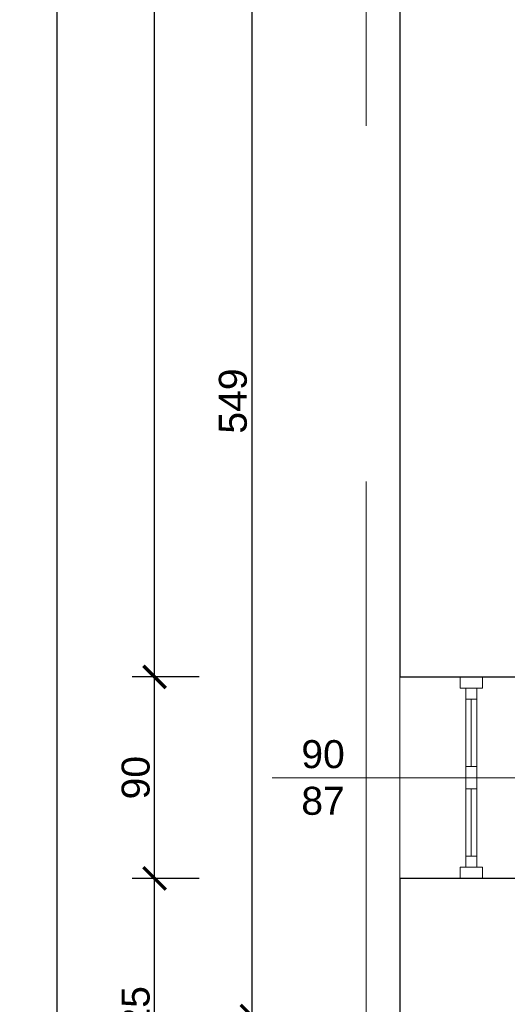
# Model space of a CAD drawing. Header units: millimetres. Extents: x 2709036 to 2756280, y 168165 to 192362.
# Tile 153 of 192: x 2723982 to 2724200, y 190770 to 191210. Entities that reach past the tile are written whole.
import ezdxf

# ---------------------------------------------------------------- set-up
doc = ezdxf.new("R2010")
doc.units = ezdxf.units.MM
doc.header["$MEASUREMENT"] = 0
doc.linetypes.add('HIDDEN2', pattern=[4.7625, 3.175, -1.5875])
for name, color, linetype, lineweight in [('__MAZ_OPIS_STOLARKA', 7, 'Continuous', 0), ('__MAZ_SCHODY', 7, 'Continuous', 0), ('__MAZ_STOLARKA OKIENNA', 7, 'Continuous', 9), ('__MAZ_WYMIARY', 7, 'Continuous', 9), ('__MAZ_ŚCIANY ISTNIEJĄCE', 7, 'Continuous', 30), ('A-Wall-Open', 8, 'Continuous', 15)]:
    doc.layers.add(name, color=color, linetype=linetype, lineweight=lineweight)
doc.styles.add('Arial', font='arial.ttf')
doc.styles.add('Dimensions', font='arial.ttf')
doc.styles.add('styl1', font='arial.ttf')
doc.dimstyles.new('100', dxfattribs={"dimtxt": 10, "dimasz": 10, "dimexe": 18, "dimexo": 15, "dimgap": 9, "dimtad": 1, "dimdec": 1, "dimrnd": 0.5, "dimdsep": 46, "dimtxsty": 'Dimensions', "dimblk": 'ARCHTICK', "dimcen": 9, "dimdle": 10, "dimadec": 1, "dimazin": 2, "dimtfac": 1, "dimtdec": 4, "dimtofl": 0, "dimtmove": 2, "dimatfit": 3, "dimfxl": 1, "dimtolj": 1, "dimtzin": 0, "dimarcsym": 0})

# ---------------------------------------------------------------- blocks, each defined once
blk = doc.blocks.new('_ArchTick')
at = {"color": 0, "linetype": 'ByBlock', "const_width": 0.15}
blk.add_lwpolyline([(-0.5, -0.5), (0.5, 0.5)], dxfattribs=at)
blk = doc.blocks.new('*D1264')
at = {"layer": '__MAZ_WYMIARY', "color": 0, "lineweight": -2}
for p, q in [((2723998.67, 192005.08), (2723998.67, 190691.08)), ((2724018.67, 191995.08), (2723988.67, 191995.08)), ((2724018.67, 190701.08), (2723988.67, 190701.08))]:
    blk.add_line(p, q, dxfattribs=at)
at = {"layer": 'Defpoints', "color": 0, "lineweight": 30}
for p in [(2724151.82, 191995.08), (2723998.67, 190701.08), (2724151.82, 190701.08)]:
    blk.add_point(p, dxfattribs=at)
at = {"layer": '__MAZ_WYMIARY', "color": 0, "lineweight": -2, "xscale": 10, "yscale": 10, "zscale": 10}
for p, rotation in [((2723998.67, 191995.08), 90), ((2723998.67, 190701.08), 270)]:
    blk.add_blockref('_ArchTick', p, dxfattribs=dict(at, rotation=rotation))
at = {"layer": '__MAZ_WYMIARY', "color": 0, "lineweight": 5, "insert": (2723990.29, 191348.08), "char_height": 12.5, "attachment_point": 5, "rotation": 90, "style": 'Arial'}
blk.add_mtext('\\A1;1294', dxfattribs=at)
blk = doc.blocks.new('*D1268')
at = {"layer": '__MAZ_WYMIARY', "color": 0, "lineweight": -2}
for p, q in [((2724085.75, 191324.08), (2724085.75, 190754.92)), ((2724105.75, 191314.08), (2724075.75, 191314.08)), ((2724105.75, 190764.92), (2724075.75, 190764.92))]:
    blk.add_line(p, q, dxfattribs=at)
at = {"layer": 'Defpoints', "color": 0, "lineweight": 30}
for p in [(2724215.82, 191314.08), (2724085.75, 190764.92), (2724215.82, 190764.92)]:
    blk.add_point(p, dxfattribs=at)
at = {"layer": '__MAZ_WYMIARY', "color": 0, "lineweight": -2, "xscale": 10, "yscale": 10, "zscale": 10}
for p, rotation in [((2724085.75, 191314.08), 90), ((2724085.75, 190764.92), 270)]:
    blk.add_blockref('_ArchTick', p, dxfattribs=dict(at, rotation=rotation))
at = {"layer": '__MAZ_WYMIARY', "color": 0, "lineweight": 5, "insert": (2724077.37, 191039.5), "char_height": 12.5, "attachment_point": 5, "rotation": 90, "style": 'Arial'}
blk.add_mtext('\\A1;549', dxfattribs=at)
blk = doc.blocks.new('*D1269')
at = {"layer": '__MAZ_WYMIARY', "color": 0, "lineweight": -2}
for p, q in [((2724085.75, 190774.92), (2724085.75, 190691.08)), ((2724105.75, 190764.92), (2724075.75, 190764.92)), ((2724105.75, 190701.08), (2724075.75, 190701.08))]:
    blk.add_line(p, q, dxfattribs=at)
at = {"layer": 'Defpoints', "color": 0, "lineweight": 30}
for p in [(2724215.82, 190764.92), (2724085.75, 190701.08), (2724151.82, 190701.08)]:
    blk.add_point(p, dxfattribs=at)
at = {"layer": '__MAZ_WYMIARY', "color": 0, "lineweight": -2, "xscale": 10, "yscale": 10, "zscale": 10}
for p, rotation in [((2724085.75, 190764.92), 90), ((2724085.75, 190701.08), 270)]:
    blk.add_blockref('_ArchTick', p, dxfattribs=dict(at, rotation=rotation))
at = {"layer": '__MAZ_WYMIARY', "color": 0, "lineweight": 5, "insert": (2724077.37, 190733), "char_height": 12.5, "attachment_point": 5, "rotation": 90, "style": 'Arial'}
blk.add_mtext('\\A1;64', dxfattribs=at)
blk = doc.blocks.new('*D1275')
at = {"layer": '__MAZ_WYMIARY', "color": 0, "lineweight": -2}
for p, q in [((2724042.33, 190691.08), (2724042.33, 190836.33)), ((2724062.33, 190826.33), (2724032.33, 190826.33)), ((2724062.33, 190701.08), (2724032.33, 190701.08))]:
    blk.add_line(p, q, dxfattribs=at)
at = {"layer": 'Defpoints', "color": 0, "lineweight": 30}
for p in [(2724042.33, 190826.33), (2724151.82, 190826.33), (2724151.82, 190701.08)]:
    blk.add_point(p, dxfattribs=at)
at = {"layer": '__MAZ_WYMIARY', "color": 0, "lineweight": -2, "xscale": 10, "yscale": 10, "zscale": 10}
for p, rotation in [((2724042.33, 190826.33), 90), ((2724042.33, 190701.08), 270)]:
    blk.add_blockref('_ArchTick', p, dxfattribs=dict(at, rotation=rotation))
at = {"layer": '__MAZ_WYMIARY', "color": 0, "lineweight": 5, "insert": (2724033.95, 190763.7), "char_height": 12.5, "attachment_point": 5, "rotation": 90, "style": 'Arial'}
blk.add_mtext('\\A1;125', dxfattribs=at)
blk = doc.blocks.new('*D1276')
at = {"layer": '__MAZ_WYMIARY', "color": 0, "lineweight": -2}
for p, q in [((2724042.33, 190816.33), (2724042.33, 190926.33)), ((2724062.33, 190916.33), (2724032.33, 190916.33)), ((2724062.33, 190826.33), (2724032.33, 190826.33))]:
    blk.add_line(p, q, dxfattribs=at)
at = {"layer": 'Defpoints', "color": 0, "lineweight": 30}
for p in [(2724042.33, 190916.33), (2724151.82, 190916.33), (2724151.82, 190826.33)]:
    blk.add_point(p, dxfattribs=at)
at = {"layer": '__MAZ_WYMIARY', "color": 0, "lineweight": -2, "xscale": 10, "yscale": 10, "zscale": 10}
for p, rotation in [((2724042.33, 190916.33), 90), ((2724042.33, 190826.33), 270)]:
    blk.add_blockref('_ArchTick', p, dxfattribs=dict(at, rotation=rotation))
at = {"layer": '__MAZ_WYMIARY', "color": 0, "lineweight": 5, "insert": (2724033.95, 190871.33), "char_height": 12.5, "attachment_point": 5, "rotation": 90, "style": 'Arial'}
blk.add_mtext('\\A1;90', dxfattribs=at)
blk = doc.blocks.new('*D1277')
at = {"layer": '__MAZ_WYMIARY', "color": 0, "lineweight": -2}
for p, q in [((2724042.33, 190906.33), (2724042.33, 192005.08)), ((2724062.33, 191995.08), (2724032.33, 191995.08)), ((2724062.33, 190916.33), (2724032.33, 190916.33))]:
    blk.add_line(p, q, dxfattribs=at)
at = {"layer": 'Defpoints', "color": 0, "lineweight": 30}
for p in [(2724042.33, 191995.08), (2724151.76, 191995.08), (2724151.76, 190916.33)]:
    blk.add_point(p, dxfattribs=at)
at = {"layer": '__MAZ_WYMIARY', "color": 0, "lineweight": -2, "xscale": 10, "yscale": 10, "zscale": 10}
for p, rotation in [((2724042.33, 191995.08), 90), ((2724042.33, 190916.33), 270)]:
    blk.add_blockref('_ArchTick', p, dxfattribs=dict(at, rotation=rotation))
at = {"layer": '__MAZ_WYMIARY', "color": 0, "lineweight": 5, "insert": (2724033.95, 191455.7), "char_height": 12.5, "attachment_point": 5, "rotation": 90, "style": 'Arial'}
blk.add_mtext('\\A1;1079', dxfattribs=at)

msp = doc.modelspace()

# ---------------------------------------------------------------- linework, layer by layer
at = {"layer": '__MAZ_OPIS_STOLARKA', "color": 252}
msp.add_lwpolyline([(2724094.88, 190871.33), (2724224.21, 190871.33)], dxfattribs=at)
at = {"layer": '__MAZ_SCHODY', "color": 252, "linetype": 'HIDDEN2', "lineweight": 5}
msp.add_line((2724151.82, 190916.33), (2724151.82, 190826.33), dxfattribs=at)
at = {"layer": '__MAZ_STOLARKA OKIENNA', "color": 252, "linetype": 'Continuous'}
for p, q in [((2724151.82, 190916.33), (2724151.82, 190826.33)), ((2724181.32, 190906.33), (2724186.32, 190906.33)), ((2724183.82, 190906.33), (2724183.82, 190876.33)), ((2724181.32, 190876.33), (2724186.32, 190876.33)), ((2724181.32, 190866.33), (2724186.32, 190866.33)), ((2724183.82, 190836.33), (2724183.82, 190866.33)), ((2724181.32, 190836.33), (2724186.32, 190836.33))]:
    msp.add_line(p, q, dxfattribs=at)
for points in [[(2724188.82, 190911.33), (2724188.82, 190916.33), (2724178.82, 190916.33), (2724178.82, 190911.33)], [(2724181.32, 190911.33), (2724186.32, 190911.33), (2724186.32, 190871.33), (2724181.32, 190871.33)], [(2724181.32, 190831.33), (2724186.32, 190831.33), (2724186.32, 190871.33), (2724181.32, 190871.33)], [(2724188.82, 190831.33), (2724188.82, 190826.33), (2724178.82, 190826.33), (2724178.82, 190831.33)]]:
    msp.add_lwpolyline(points, close=True, dxfattribs=at)
at = {"layer": '__MAZ_ŚCIANY ISTNIEJĄCE', "color": 252, "ltscale": 15}
for p, q in [((2724151.82, 191335.58), (2724151.82, 190916.33)), ((2724151.82, 190916.33), (2724215.82, 190916.33)), ((2724215.82, 190826.33), (2724151.82, 190826.33)), ((2724151.82, 190826.33), (2724151.82, 190701.08))]:
    msp.add_line(p, q, dxfattribs=at)
at = {"layer": 'A-Wall-Open', "color": 252, "linetype": 'HIDDEN2', "ltscale": 100}
msp.add_lwpolyline([(2724136.82, 192010.08), (2726965.82, 192010.08), (2726965.82, 190686.08), (2724136.82, 190686.08)], close=True, dxfattribs=at)

# ---------------------------------------------------------------- texts
at = {"layer": '__MAZ_OPIS_STOLARKA', "color": 252, "insert": (2724117.6, 190871.33), "char_height": 12.5, "width": 38.3096, "attachment_point": 5, "style": 'styl1'}
msp.add_mtext('90\\P87', dxfattribs=at)

# ---------------------------------------------------------------- dimensions: what is measured, and where the dimension line sits
at = {"layer": '__MAZ_WYMIARY', "color": 252, "lineweight": 5}
for base, p1, p2, picture, middle in [((2723998.67, 190701.08), (2724151.82, 191995.08), (2724151.82, 190701.08), '*D1264', (2723990.29, 191348.08)), ((2724042.33, 191995.08), (2724151.76, 190916.33), (2724151.76, 191995.08), '*D1277', (2724033.95, 191455.7)), ((2724085.75, 190764.92), (2724215.82, 191314.08), (2724215.82, 190764.92), '*D1268', (2724077.37, 191039.5)), ((2724042.33, 190916.33), (2724151.82, 190826.33), (2724151.82, 190916.33), '*D1276', (2724033.95, 190871.33)), ((2724042.33, 190826.33), (2724151.82, 190701.08), (2724151.82, 190826.33), '*D1275', (2724033.95, 190763.7)), ((2724085.75, 190701.08), (2724215.82, 190764.92), (2724151.82, 190701.08), '*D1269', (2724077.37, 190733))]:
    dim = msp.add_linear_dim(base=base, p1=p1, p2=p2, angle=90, dimstyle='100', override={"dimtxt": 12.5, "dimexe": 10, "dimgap": 2, "dimdec": 0, "dimtxsty": 'Arial', "dimtmove": 1, "dimfxl": 20, "dimfxlon": 1}, dxfattribs=at)
    dim.commit()
    dim.dimension.update_dxf_attribs({"geometry": picture, "text_midpoint": middle})

doc.saveas('drawing.dxf')
